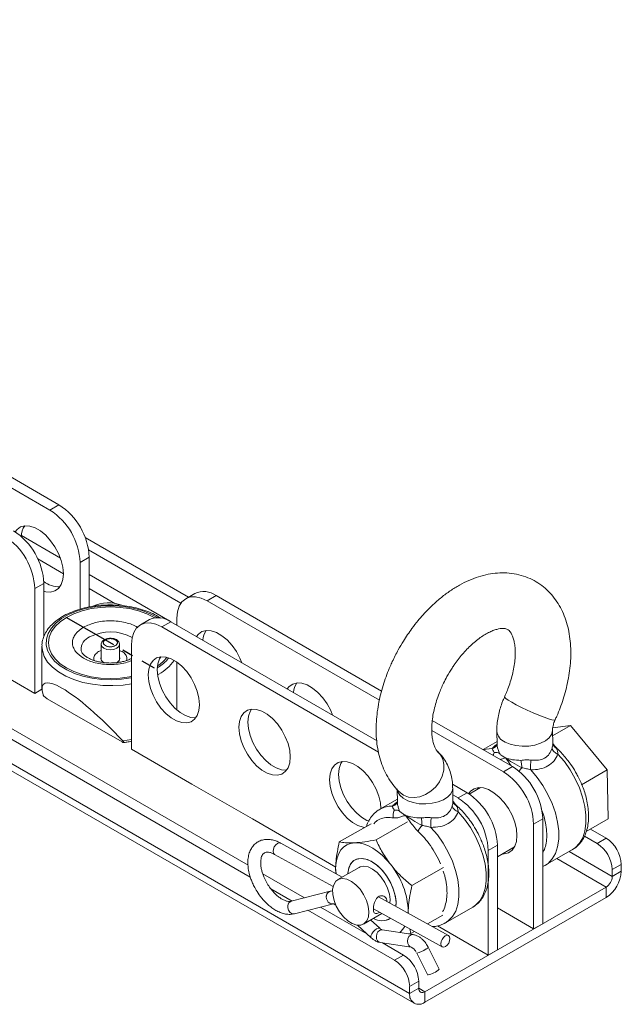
# Model space of a CAD drawing. Header units: millimetres. Extents: x 94 to 1460, y 10 to 342.
# Tile 7 of 7: x 1319 to 1460, y 70 to 300. Entities that reach past the tile are written whole.
import ezdxf

# ---------------------------------------------------------------- set-up
doc = ezdxf.new("R2010")
doc.units = ezdxf.units.MM
doc.linetypes.add('CENTERX2', pattern=[20.32, 12.7, -2.54, 2.54, -2.54])

msp = doc.modelspace()

# ---------------------------------------------------------------- linework, layer by layer
at = {"color": 7, "linetype": 'Continuous', "lineweight": 15}
for p, q in [((1328.38, 186.68), (1131.8, 300.16)), ((1326.26, 185.45), (1129.68, 298.93)), ((1097.15, 258.92), (1373.13, 99.6)), ((1093.62, 255.25), (1410.4, 72.37)), ((1094.65, 252.96), (1411.44, 70.08)), ((1119.24, 248.62), (1372.6, 102.36)), ((1326.26, 185.45), (1328.38, 186.68)), ((1334.5, 179.05), (1358.68, 165.1)), ((1335.31, 176.14), (1356.9, 163.67)), ((1333.33, 173.2), (1335.45, 174.43)), ((1333.33, 162.26), (1333.33, 173.2)), ((1335.45, 162.78), (1335.45, 174.43)), ((1322.72, 167.08), (1324.84, 168.3)), ((1324.84, 155.8), (1324.84, 168.3)), ((1322.72, 142.58), (1322.72, 167.08)), ((1360.15, 165.94), (1358.03, 164.72)), ((1363.03, 164.22), (1365.15, 165.45)), ((1403.31, 140.97), (1363.03, 164.22)), ((1403.82, 143.12), (1365.15, 165.45)), ((1288.07, 162.59), (1322.72, 142.58)), ((1349.54, 159.82), (1347.42, 158.6)), ((1350.65, 160.34), (1350.81, 160.25)), ((1352.42, 158.1), (1354.54, 159.33)), ((1402.68, 131.53), (1354.54, 159.33)), ((1355.96, 160.14), (1355.96, 158.51)), ((1403.09, 128.85), (1352.42, 158.1)), ((1324.4, 153.61), (1324.4, 143.71)), ((1338.25, 154.02), (1338.25, 150.37)), ((1342.55, 150.37), (1342.55, 154.02)), ((1345.35, 154.02), (1345.35, 129.52)), ((1355.96, 149.89), (1355.96, 138.7)), ((1322.72, 142.58), (1324.4, 143.55)), ((1325.65, 141.3), (1343.13, 131.21)), ((1434.44, 125.44), (1415.7, 136.26)), ((1432.32, 124.22), (1415.57, 133.89)), ((1430.81, 133.72), (1430.87, 130.5)), ((1443.87, 130.76), (1443.8, 133.97)), ((1443.83, 132.63), (1448.01, 135.05)), ((1448.01, 135.05), (1443.85, 134.53)), ((1456.6, 124.65), (1448.01, 135.05)), ((1430.85, 131.3), (1427.58, 129.41)), ((1345.35, 129.52), (1359.49, 121.36)), ((1432.32, 124.22), (1434.44, 125.44)), ((1450.59, 121.18), (1456.6, 124.65)), ((1456.83, 113.21), (1456.6, 124.65)), ((1359.49, 121.36), (1373.63, 113.19)), ((1407.47, 120.25), (1407.54, 117.03)), ((1423.84, 119.32), (1420.41, 121.3)), ((1420.53, 117.29), (1420.47, 120.5)), ((1426.93, 120.55), (1424.31, 119.03)), ((1426.44, 120.53), (1426.18, 120.11)), ((1407.52, 117.83), (1403.44, 115.47)), ((1408.15, 119.37), (1408.26, 119.27)), ((1421.72, 118.1), (1420.5, 118.8)), ((1421.72, 118.1), (1423.84, 119.32)), ((1373.63, 113.19), (1393.1, 101.95)), ((1439.39, 111.97), (1441.52, 113.2)), ((1441.52, 88.7), (1441.52, 113.2)), ((1451.69, 110.24), (1456.83, 113.21)), ((1401.36, 112.09), (1393.95, 107.81)), ((1409.9, 112.55), (1402.54, 108.3)), ((1439.39, 87.48), (1439.39, 111.97)), ((1452.69, 110.82), (1456.36, 108.7)), ((1451.28, 109.19), (1454.24, 107.48)), ((1454.24, 107.48), (1456.36, 108.7)), ((1394.64, 99.6), (1380.24, 107.53)), ((1428.79, 105.85), (1430.91, 107.07)), ((1430.91, 82.58), (1430.91, 107.07)), ((1430.91, 104.37), (1434.93, 106.69)), ((1442.12, 102.35), (1448.48, 106.03)), ((1378.79, 104.9), (1392.49, 97.36)), ((1428.79, 81.35), (1428.79, 105.85)), ((1393.09, 101.78), (1393.22, 100.38)), ((1398.56, 101.86), (1393.61, 99)), ((1397.57, 103.6), (1397.56, 103.59)), ((1418.33, 101.88), (1410.92, 97.6)), ((1441.52, 102.07), (1442.03, 102.34)), ((1459.9, 102.58), (1457.78, 101.36)), ((1457.78, 99.72), (1457.78, 101.36)), ((1459.9, 100.95), (1459.9, 102.58)), ((1376.04, 100.38), (1385.82, 94.73)), ((1457.78, 99.72), (1459.9, 100.95)), ((1377.94, 96.83), (1382.89, 93.97)), ((1413.94, 72.78), (1456.36, 97.27)), ((1456.36, 94.82), (1456.36, 97.27)), ((1391.8, 96.27), (1382.72, 93.93)), ((1419.47, 85.92), (1403.08, 94.95)), ((1413.94, 70.33), (1456.36, 94.82)), ((1383.46, 91.03), (1392.55, 93.36)), ((1389.53, 92.58), (1400.37, 86.33)), ((1393.11, 93.03), (1393.14, 92.99)), ((1401.96, 92.14), (1418.03, 83.29)), ((1405.81, 94.33), (1405.75, 93.48)), ((1407.22, 93.55), (1407.18, 92.69)), ((1418.78, 88.88), (1425.15, 92.55)), ((1430.91, 92.37), (1439.39, 87.48)), ((1386.6, 91.83), (1406.87, 80.13)), ((1399.61, 88.61), (1403.89, 91.08)), ((1410.04, 91.11), (1410.06, 91.56)), ((1410.06, 91.56), (1410.1, 91.08)), ((1418.12, 90.68), (1414.56, 88.63)), ((1398.18, 88.35), (1401.37, 85.41)), ((1403.4, 87.62), (1401.28, 89.57)), ((1405.56, 89.74), (1405.57, 89.74)), ((1416.95, 88.19), (1428.79, 81.35)), ((1439.39, 87.48), (1441.52, 88.7)), ((1403.94, 87.27), (1403.96, 87.26)), ((1411.23, 86.15), (1403.96, 87.26)), ((1410.71, 86.41), (1410.16, 86.31)), ((1410.46, 87.46), (1410.71, 86.41)), ((1411.52, 86.87), (1410.71, 86.41)), ((1403.51, 84.3), (1410.77, 83.18)), ((1404.03, 84.22), (1408.99, 81.35)), ((1414.73, 83.17), (1414.52, 83.59)), ((1417.32, 78.03), (1414.75, 83.17)), ((1406.87, 80.13), (1408.99, 81.35)), ((1412.07, 81.83), (1414.63, 76.69)), ((1428.79, 81.35), (1430.91, 82.58)), ((1412.52, 75.23), (1410.4, 74.01)), ((1410.4, 74.01), (1410.4, 72.37)), ((1412.52, 75.23), (1412.52, 73.6)), ((1410.4, 72.37), (1412.52, 73.6)), ((1413.94, 72.78), (1413.94, 70.33))]:
    msp.add_line(p, q, dxfattribs=at)
at = {"color": 8, "linetype": 'Continuous', "lineweight": 15}
for p, q in [((1319.58, 179.5), (1328.73, 174.22)), ((1323.43, 174.01), (1329.44, 170.55)), ((1335.45, 170.34), (1354.29, 159.46)), ((1335.45, 167.08), (1341.45, 163.61)), ((1338.25, 152.57), (1337.65, 152.34)), ((1351.71, 147.08), (1351.44, 146.92)), ((1343.3, 131.46), (1345.35, 131.76)), ((1444.63, 129.79), (1443.87, 130.81)), ((1421.3, 116.32), (1420.53, 117.34)), ((1444.84, 103.92), (1456.36, 97.27)), ((1447.67, 105.56), (1457.78, 99.72)), ((1412.52, 73.6), (1413.94, 72.78))]:
    msp.add_line(p, q, dxfattribs=at)
at = {"color": 7, "linetype": 'CENTERX2'}
msp.add_line((1330.15, 160.34), (1350.65, 148.51), dxfattribs=at)
at = {"color": 7, "linetype": 'Continuous', "lineweight": 15, "flags": 128}
for points in [[(1329.44, 170.55), (1329.31, 172.07), (1328.92, 173.67), (1328.29, 175.29), (1327.45, 176.85), (1326.43, 178.29), (1325.29, 179.55), (1324.06, 180.56), (1322.8, 181.28), (1321.57, 181.69), (1320.42, 181.76), (1319.41, 181.5), (1318.57, 180.91), (1318.12, 180.34)], [(1324.84, 166.46), (1325.29, 166.35), (1326.43, 166.27), (1327.45, 166.54), (1328.29, 167.13), (1328.92, 168.03), (1329.31, 169.18), (1329.44, 170.55)], [(1363.03, 164.22), (1361.65, 164.86), (1360.32, 165.16), (1359.1, 165.12), (1358.03, 164.72), (1357.15, 163.99), (1356.49, 162.95), (1356.09, 161.66), (1355.96, 160.14)], [(1350.81, 160.25), (1350.65, 160.34), (1348.92, 161.2), (1346.98, 161.88), (1344.88, 162.39), (1342.67, 162.69), (1340.4, 162.79), (1338.13, 162.69), (1335.92, 162.39), (1333.82, 161.88), (1331.88, 161.2), (1330.15, 160.34), (1328.67, 159.34), (1327.48, 158.22), (1326.61, 157.01), (1326.08, 155.73), (1325.9, 154.42), (1326.08, 153.11), (1326.61, 151.84), (1327.48, 150.62), (1328.67, 149.5), (1330.15, 148.51), (1331.88, 147.65), (1333.82, 146.97), (1335.92, 146.46), (1338.13, 146.16), (1340.4, 146.05), (1342.67, 146.16), (1344.88, 146.46), (1345.35, 146.56)], [(1345.35, 146.56), (1344.88, 146.46), (1342.67, 146.16), (1340.4, 146.05), (1338.13, 146.16), (1335.92, 146.46), (1333.82, 146.97), (1331.88, 147.65), (1330.15, 148.51), (1328.67, 149.5), (1327.48, 150.62), (1326.61, 151.84), (1326.08, 153.11), (1325.9, 154.42), (1326.08, 155.73), (1326.61, 157.01), (1327.48, 158.22), (1328.67, 159.34), (1330.15, 160.34), (1331.88, 161.2), (1333.82, 161.88), (1335.92, 162.39), (1338.13, 162.69), (1340.4, 162.79), (1342.67, 162.69), (1344.88, 162.39), (1346.98, 161.88), (1348.92, 161.2), (1350.65, 160.34), (1350.65, 160.34)], [(1352.42, 158.1), (1351.04, 158.74), (1349.71, 159.04), (1348.49, 158.99), (1347.42, 158.6), (1346.54, 157.87), (1345.89, 156.83), (1345.48, 155.53), (1345.35, 154.02)], [(1371.16, 149.73), (1370.72, 150.8), (1369.88, 152.36), (1368.86, 153.8), (1367.71, 155.06), (1366.48, 156.07), (1365.23, 156.79), (1364, 157.2), (1362.85, 157.27), (1361.83, 157.01), (1360.99, 156.41), (1360.55, 155.86)], [(1338.25, 151.13), (1338.15, 150.75), (1338.32, 150.25), (1338.81, 149.83), (1338.97, 149.75)], [(1341.79, 149.73), (1341.99, 149.83), (1342.48, 150.25), (1342.65, 150.75), (1342.55, 151.13)], [(1361.26, 139.93), (1361.13, 141.45), (1360.74, 143.06), (1360.11, 144.68), (1359.27, 146.24), (1358.25, 147.68), (1357.11, 148.93), (1355.88, 149.94), (1354.62, 150.67), (1353.39, 151.08), (1352.24, 151.15), (1351.23, 150.88), (1350.39, 150.29), (1349.76, 149.4), (1349.37, 148.24), (1349.24, 146.87), (1349.37, 145.35), (1349.76, 143.75), (1350.39, 142.13), (1351.23, 140.57), (1352.24, 139.13), (1353.39, 137.87), (1354.62, 136.86), (1355.88, 136.14), (1357.11, 135.73), (1358.25, 135.66), (1359.27, 135.92), (1360.11, 136.52), (1360.74, 137.41), (1361.13, 138.57), (1361.26, 139.93)], [(1352.19, 151.14), (1351.88, 150.62), (1351.49, 149.46), (1351.36, 148.1), (1351.49, 146.58), (1351.88, 144.97), (1352.51, 143.36), (1353.35, 141.79), (1354.36, 140.35), (1355.51, 139.1), (1356.74, 138.09), (1358, 137.36), (1359.23, 136.95), (1360.37, 136.88), (1360.42, 136.89)], [(1392.37, 137.49), (1391.93, 138.55), (1391.09, 140.12), (1390.07, 141.56), (1388.93, 142.81), (1387.7, 143.82), (1386.44, 144.55), (1385.21, 144.95), (1384.06, 145.03), (1383.05, 144.76), (1382.21, 144.17), (1381.77, 143.61)], [(1382.47, 127.69), (1382.34, 129.21), (1381.95, 130.81), (1381.32, 132.43), (1380.48, 133.99), (1379.47, 135.43), (1378.32, 136.69), (1377.09, 137.7), (1375.83, 138.42), (1374.6, 138.83), (1373.46, 138.9), (1372.44, 138.64), (1371.6, 138.04), (1370.97, 137.15), (1370.58, 135.99), (1370.45, 134.63), (1370.58, 133.11), (1370.97, 131.5), (1371.6, 129.88), (1372.44, 128.32), (1373.46, 126.88), (1374.6, 125.63), (1375.83, 124.62), (1377.09, 123.89), (1378.32, 123.48), (1379.47, 123.41), (1380.48, 123.68), (1381.32, 124.27), (1381.95, 125.16), (1382.34, 126.32), (1382.47, 127.69)], [(1373.41, 138.9), (1373.09, 138.37), (1372.7, 137.22), (1372.57, 135.85), (1372.7, 134.33), (1373.09, 132.73), (1373.72, 131.11), (1374.56, 129.55), (1375.58, 128.11), (1376.73, 126.85), (1377.95, 125.84), (1379.21, 125.12), (1380.44, 124.71), (1381.59, 124.64), (1381.64, 124.64)], [(1403.68, 115.61), (1403.55, 116.96), (1403.17, 118.56), (1402.54, 120.18), (1401.7, 121.75), (1400.68, 123.19), (1399.53, 124.44), (1398.3, 125.45), (1397.05, 126.18), (1395.82, 126.58), (1394.67, 126.66), (1393.65, 126.39), (1392.81, 125.8), (1392.18, 124.9), (1391.8, 123.75), (1391.66, 122.38), (1391.8, 120.86), (1392.18, 119.26), (1392.81, 117.64), (1393.65, 116.07), (1394.67, 114.64), (1395.82, 113.38), (1397.05, 112.37), (1398.3, 111.65), (1399.53, 111.24), (1399.81, 111.19)], [(1394.62, 126.65), (1394.3, 126.13), (1393.92, 124.97), (1393.79, 123.61), (1393.92, 122.09), (1394.3, 120.48), (1394.93, 118.86), (1395.77, 117.3), (1396.79, 115.86), (1397.94, 114.61), (1399.17, 113.6), (1400.42, 112.87), (1400.91, 112.67)], [(1435.5, 109.32), (1435.37, 110.84), (1434.98, 112.44), (1434.36, 114.06), (1433.52, 115.62), (1432.5, 117.06), (1431.35, 118.32), (1430.12, 119.33), (1428.87, 120.05), (1427.64, 120.46), (1426.49, 120.53), (1425.47, 120.27), (1424.63, 119.67), (1424.19, 119.11)], [(1432.06, 105.03), (1432.5, 105.04), (1433.52, 105.31), (1434.36, 105.9), (1434.98, 106.8), (1435.37, 107.95), (1435.5, 109.32)], [(1397.49, 107.62), (1396.55, 107.47), (1395.7, 107.13), (1394.95, 106.62), (1394.32, 105.94), (1393.81, 105.1), (1393.43, 104.11), (1393.19, 103), (1393.09, 101.78)], [(1405.97, 102.51), (1404.99, 103.67), (1403.94, 104.71), (1402.86, 105.61), (1401.75, 106.36), (1400.65, 106.95), (1399.55, 107.35), (1398.49, 107.58), (1397.49, 107.62)], [(1434.18, 106.26), (1434.62, 106.27), (1434.67, 106.27)], [(1395.92, 100.33), (1395.93, 100.48), (1396.16, 101.73), (1396.65, 102.74), (1397.37, 103.47), (1398.28, 103.88), (1399.35, 103.95), (1400.52, 103.69), (1401.74, 103.09), (1402.95, 102.2), (1404.1, 101.04), (1405.13, 99.68), (1405.99, 98.18), (1406.64, 96.61), (1407.06, 95.04), (1407.22, 93.55)], [(1395.93, 100.34), (1396.08, 101.38), (1396.49, 102.47), (1397.14, 103.29), (1398, 103.8), (1399.03, 103.97), (1400.18, 103.81), (1401.39, 103.31), (1402.61, 102.5), (1403.78, 101.41), (1404.85, 100.11), (1405.76, 98.64), (1406.48, 97.08), (1406.97, 95.51), (1407.21, 93.98), (1407.19, 92.68)], [(1393.09, 101.78), (1393.14, 100.47), (1393.14, 100.42)], [(1398.56, 101.86), (1398.79, 101.97), (1399.67, 102.14), (1400.67, 101.97), (1401.73, 101.46), (1402.78, 100.65), (1403.75, 99.59), (1404.59, 98.35), (1405.23, 97), (1405.65, 95.63), (1405.81, 94.33)], [(1400.86, 91.47), (1400.75, 90.31), (1400.38, 89.37), (1399.77, 88.71), (1398.97, 88.37), (1398.02, 88.37), (1396.98, 88.72), (1395.91, 89.38), (1394.9, 90.32), (1393.98, 91.48), (1393.24, 92.78), (1392.71, 94.16), (1392.42, 95.5), (1392.39, 96.75), (1392.63, 97.8), (1393.13, 98.61), (1393.84, 99.11), (1394.72, 99.28), (1395.72, 99.11), (1396.78, 98.6), (1397.83, 97.8), (1398.8, 96.74), (1399.64, 95.49), (1400.28, 94.15), (1400.7, 92.78), (1400.86, 91.47)], [(1418.71, 85.83), (1419.12, 85.98), (1419.47, 85.92), (1419.72, 85.65), (1419.81, 85.23), (1419.74, 84.71), (1419.53, 84.18), (1419.19, 83.71), (1418.79, 83.37), (1418.38, 83.23), (1418.03, 83.29), (1417.79, 83.55), (1417.69, 83.98), (1417.76, 84.5), (1417.97, 85.03), (1418.31, 85.5), (1418.71, 85.83)]]:
    msp.add_lwpolyline(points, dxfattribs=at)
at = {"color": 8, "linetype": 'Continuous', "lineweight": 15, "flags": 128}
for points in [[(1351.44, 160.29), (1351.4, 160.31), (1349.72, 161.21), (1347.82, 161.95), (1345.74, 162.52), (1343.54, 162.89), (1341.26, 163.07), (1338.96, 163.04), (1336.7, 162.82), (1334.53, 162.39), (1332.49, 161.78), (1330.64, 161), (1329.01, 160.06), (1327.65, 158.99), (1326.6, 157.81), (1325.86, 156.56), (1325.47, 155.25), (1325.42, 153.93), (1325.73, 152.61), (1326.38, 151.34), (1327.36, 150.14), (1328.65, 149.04), (1330.21, 148.07), (1332.01, 147.25), (1334, 146.59), (1336.15, 146.12), (1338.39, 145.84), (1340.69, 145.77), (1342.97, 145.89), (1345.2, 146.22), (1345.35, 146.25)], [(1345.35, 144.82), (1343.37, 144.53), (1341, 144.38), (1338.61, 144.43), (1336.26, 144.69), (1334, 145.14), (1331.89, 145.79), (1329.96, 146.61), (1328.27, 147.58), (1326.85, 148.69), (1325.73, 149.91), (1324.94, 151.22), (1324.5, 152.57), (1324.4, 153.6)], [(1342.55, 154), (1342.39, 153.54), (1341.92, 153.14), (1341.22, 152.87), (1340.4, 152.77), (1339.58, 152.87), (1338.88, 153.14), (1338.41, 153.54), (1338.25, 154.02), (1338.25, 154.02)], [(1432.6, 141.79), (1432.61, 141.7), (1432.87, 141.41), (1433.44, 141.01), (1434.28, 140.49), (1435.34, 139.91), (1436.58, 139.27), (1437.92, 138.63), (1439.3, 138.01), (1440.63, 137.45), (1441.84, 136.98), (1442.88, 136.62), (1443.68, 136.39), (1444.21, 136.31), (1444.42, 136.37)], [(1432.71, 131.19), (1433.89, 130.68), (1435.26, 130.34), (1436.74, 130.19), (1438.25, 130.23), (1439.7, 130.47), (1441.03, 130.89), (1442.16, 131.47), (1443.03, 132.18), (1443.58, 132.98), (1443.8, 133.82), (1443.8, 134)], [(1429.71, 129.66), (1428.26, 129.52), (1427.68, 129.35)], [(1408.26, 119.27), (1408.99, 118.76), (1410.15, 118.32), (1411.44, 118.19), (1412.79, 118.39), (1414.13, 118.89), (1415.38, 119.67), (1416.49, 120.69), (1417.39, 121.9), (1418.02, 123.23), (1418.37, 124.6), (1418.4, 125.95), (1418.12, 127.2), (1417.54, 128.29), (1417.03, 128.87)], [(1448.48, 106.03), (1449.14, 106.48), (1450.12, 107.5), (1450.87, 108.8), (1451.38, 110.36), (1451.63, 112.13), (1451.63, 114.07), (1451.36, 116.14), (1450.85, 118.29), (1450.09, 120.46), (1449.11, 122.6), (1447.93, 124.67), (1446.58, 126.6), (1445.09, 128.36)], [(1442.06, 102.32), (1442.78, 102.8), (1443.75, 103.83), (1444.5, 105.13), (1445.01, 106.69), (1445.27, 108.46), (1445.26, 110.4), (1445, 112.47), (1444.48, 114.61), (1443.73, 116.78), (1442.75, 118.93), (1441.57, 120.99), (1440.22, 122.93), (1438.73, 124.69)], [(1407.47, 120.22), (1407.61, 119.55), (1408.08, 118.75), (1408.87, 118.03), (1409.94, 117.44), (1411.22, 117.02), (1412.66, 116.77), (1414.16, 116.71), (1415.65, 116.86), (1417.05, 117.19), (1418.29, 117.69), (1419.29, 118.34), (1420.01, 119.1), (1420.4, 119.93), (1420.47, 120.5)], [(1425.15, 92.55), (1425.81, 93.01), (1426.78, 94.03), (1427.53, 95.33), (1428.04, 96.89), (1428.3, 98.66), (1428.29, 100.6), (1428.03, 102.67), (1427.51, 104.82), (1426.76, 106.99), (1425.78, 109.13), (1424.6, 111.19), (1423.25, 113.13), (1421.76, 114.89)], [(1418.72, 88.85), (1419.44, 89.33), (1420.42, 90.35), (1421.17, 91.66), (1421.68, 93.21), (1421.93, 94.99), (1421.93, 96.93), (1421.67, 99), (1421.15, 101.14), (1420.39, 103.31), (1419.41, 105.46), (1418.23, 107.52), (1416.88, 109.46), (1415.39, 111.22)], [(1379.48, 107.45), (1379.08, 107.11), (1378.74, 106.64), (1378.52, 106.11), (1378.46, 105.59), (1378.55, 105.17), (1378.79, 104.9)], [(1383.46, 91.03), (1383.27, 91), (1382.79, 91.08), (1382.35, 91.38), (1382.03, 91.85), (1381.87, 92.41), (1381.89, 92.99), (1382.1, 93.48), (1382.46, 93.82), (1382.72, 93.93)], [(1393.11, 93.03), (1393.03, 93.17), (1393.02, 93.27)], [(1401.37, 85.41), (1401.29, 85.56), (1401.32, 85.89), (1401.52, 86.31), (1401.84, 86.77), (1402.25, 87.19), (1402.68, 87.5), (1403.06, 87.67), (1403.34, 87.66), (1403.4, 87.62)], [(1403.51, 84.3), (1403.26, 84.38), (1402.9, 84.68), (1402.68, 85.15), (1402.61, 85.72), (1402.72, 86.29), (1402.98, 86.79), (1403.36, 87.13), (1403.79, 87.27), (1403.94, 87.27)], [(1410.79, 83.18), (1410.52, 83.27), (1410.17, 83.57), (1409.94, 84.04), (1409.88, 84.61), (1409.98, 85.18), (1410.24, 85.68), (1410.62, 86.02), (1411.05, 86.16), (1411.23, 86.15)]]:
    msp.add_lwpolyline(points, dxfattribs=at)
at = {"color": 7, "linetype": 'Continuous', "lineweight": 15}
for centre, radius, start, end in [((1320.1, 173.73), 15.37, 2.6055, 57.3945), ((1317.98, 172.5), 15.37, 2.6055, 57.3945), ((1309.49, 167.61), 15.37, 2.6055, 57.3945), ((1324.37, 179.07), 4.82, 146.1047, 177.8212), ((1307.37, 166.38), 15.37, 2.6055, 57.3945), ((1328.39, 173.13), 5.64, 230.7986, 272.1412), ((1362.22, 161.36), 5.03, 54.3824, 114.3072), ((1339.94, 155.19), 8.57, 68.7013, 115.0061), ((1351.61, 155.24), 5.03, 54.3824, 114.3072), ((1366.71, 154.63), 4.71, 145.9431, 175.2802), ((1346.24, 156.88), 9.44, 303.1911, 321.62), ((1387.92, 142.38), 4.71, 145.9431, 175.2802), ((1426.16, 112.5), 15.37, 2.6055, 57.3945), ((1424.04, 111.27), 15.37, 2.6055, 57.3945), ((1413.43, 105.15), 15.37, 2.6055, 57.3945), ((1415.56, 106.38), 15.37, 2.6055, 57.3945), ((1452.22, 102.23), 7.68, 2.6056, 57.3945), ((1450.1, 101.01), 7.68, 2.6056, 57.3945), ((1391.86, 91.01), 18.21, 1.7553, 39.1789), ((1452.22, 101.3), 7.68, 302.6055, 357.3945), ((1454.71, 99.86), 3.07, 302.6054, 357.3946), ((1403.89, 93.23), 3.83, 239.0919, 301.717), ((1403.9, 93.12), 3.74, 238.1723, 302.4373), ((1405.21, 90.15), 4.55, 309.2432, 333.3027), ((1404.85, 74.88), 7.68, 2.6056, 57.3945), ((1402.73, 73.66), 7.68, 2.6056, 57.3945), ((1413.72, 81.89), 5.27, 279.9935, 313.0373), ((1412.56, 72.02), 2.18, 170.786, 309.2033), ((1413.39, 73.46), 0.873, 170.786, 309.2033)]:
    msp.add_arc(centre, radius, start, end, dxfattribs=at)
at = {"color": 8, "linetype": 'Continuous', "lineweight": 15}
for centre, radius, start, end in [((1340.39, 146.59), 10.37, 60.4611, 117.8545), ((1336.81, 152.75), 3.27, 112.8434, 181.0519), ((1346.24, 157.16), 10.05, 300.7028, 321.3482), ((1346.65, 156.42), 10.63, 298.4519, 324.7926), ((1433.85, 134.03), 3.06, 185.8628, 248.0677), ((1406.17, 110.66), 5.53, 87.8525, 119.0757), ((1379.93, 106.89), 0.718, 63.9872, 128.4372), ((1392.31, 94.68), 1.33, 202.3286, 287.9266), ((1413.96, 83.68), 0.944, 287.4178, 327.8075), ((1410.91, 87.48), 5.76, 281.6412, 305.304)]:
    msp.add_arc(centre, radius, start, end, dxfattribs=at)
at = {"color": 7, "linetype": 'Continuous', "lineweight": 15}
for centre, major_axis, ratio, start_param, end_param in [((1340.4, 127.7), (-15.62, 17.08), 0.201946, 4.747578, 6.68264), ((1392.14, 94.8), (-0.46, 1.43), 0.814113, 1.750675, 3.090359)]:
    msp.add_ellipse(centre, major_axis=major_axis, ratio=ratio, start_param=start_param, end_param=end_param, dxfattribs=at)
for points, knots in [([(1444.42, 136.38), (1444.55, 136.67), (1444.97, 137.6), (1445.62, 139.21), (1446.33, 141.23), (1446.95, 143.37), (1447.46, 145.6), (1447.84, 147.89), (1448.07, 150.2), (1448.12, 152.51), (1447.99, 154.8), (1447.66, 157.03), (1447.13, 159.18), (1446.39, 161.22), (1445.43, 163.14), (1444.26, 164.89), (1442.88, 166.47), (1441.3, 167.85), (1439.52, 168.99), (1437.55, 169.88), (1435.41, 170.49), (1433.19, 170.78), (1430.95, 170.76), (1428.74, 170.46), (1426.5, 169.88), (1424.26, 169.03), (1422.05, 167.93), (1419.9, 166.6), (1417.83, 165.07), (1415.87, 163.37), (1414.05, 161.55), (1412.4, 159.67), (1411.04, 157.93), (1409.9, 156.31), (1408.82, 154.66), (1408.13, 153.44), (1407.74, 152.76)], [0, 0, 0, 0, 0.011503, 0.035893, 0.061145, 0.088165, 0.116288, 0.145262, 0.174892, 0.205043, 0.235601, 0.26642, 0.297354, 0.328254, 0.359002, 0.389559, 0.41999, 0.450466, 0.48125, 0.512674, 0.545076, 0.578844, 0.610094, 0.642122, 0.674857, 0.708083, 0.741512, 0.774873, 0.807897, 0.840416, 0.87216, 0.90244, 0.930672, 0.950856, 0.972531, 1, 1, 1, 1]), ([(1352.1, 160.2), (1351.79, 160.4), (1350.98, 160.94), (1349.41, 161.65), (1347.46, 162.33), (1345.37, 162.83), (1343.18, 163.15), (1340.93, 163.29), (1338.68, 163.24), (1336.46, 163.01), (1334.32, 162.59), (1332.29, 161.99), (1330.42, 161.23), (1328.74, 160.31), (1327.28, 159.24), (1326.09, 158.05), (1325.18, 156.75), (1324.62, 155.38), (1324.38, 154.31), (1324.42, 153.72), (1324.43, 153.6)], [0, 0, 0, 0, 0.035611, 0.095158, 0.154673, 0.214097, 0.273434, 0.332715, 0.391981, 0.451271, 0.510621, 0.570078, 0.629685, 0.689471, 0.749424, 0.80938, 0.868955, 0.927625, 0.985032, 1, 1, 1, 1]), ([(1419.12, 146.49), (1419.51, 147.16), (1420.06, 148.11), (1420.95, 149.43), (1421.74, 150.52), (1422.73, 151.74), (1423.79, 152.91), (1424.92, 154.01), (1426.07, 154.99), (1427.22, 155.84), (1428.34, 156.53), (1429.4, 157.07), (1430.37, 157.44), (1431.22, 157.67), (1431.95, 157.76), (1432.52, 157.76), (1432.96, 157.67), (1433.3, 157.53), (1433.6, 157.32), (1433.96, 156.92), (1434.3, 156.35), (1434.62, 155.56), (1434.88, 154.55), (1435.06, 153.34), (1435.12, 151.93), (1435.04, 150.38), (1434.82, 148.72), (1434.45, 146.99), (1433.97, 145.29), (1433.44, 143.77), (1432.98, 142.62), (1432.7, 142.01), (1432.59, 141.79)], [0, 0, 0, 0, 0.0411076, 0.0579479, 0.0857056, 0.1142706, 0.1445745, 0.1757616, 0.2074597, 0.2393869, 0.2713767, 0.3033729, 0.3354505, 0.3678404, 0.4009437, 0.4356302, 0.4735898, 0.518719, 0.5751075, 0.6140883, 0.6512851, 0.6870876, 0.722376, 0.7575487, 0.7927894, 0.8281898, 0.8636317, 0.8987581, 0.9326528, 0.9642238, 0.9869108, 1, 1, 1, 1]), ([(1340.4, 155.47), (1340.11, 155.45), (1339.72, 155.42), (1339.21, 155.25), (1338.84, 155.06), (1338.51, 154.76), (1338.28, 154.4), (1338.27, 154.14), (1338.27, 154.03)], [0, 0, 0, 0, 0.266972, 0.367189, 0.530032, 0.695195, 0.869887, 1, 1, 1, 1]), ([(1339.23, 153.75), (1339.1, 153.84), (1338.9, 153.99), (1338.77, 154.23), (1338.74, 154.42), (1338.77, 154.62), (1338.9, 154.86), (1339.2, 155.11), (1339.65, 155.29), (1340.06, 155.36), (1340.4, 155.38), (1340.74, 155.36), (1341.15, 155.29), (1341.59, 155.11), (1341.89, 154.86), (1342.03, 154.62), (1342.06, 154.42), (1342.03, 154.23), (1341.89, 153.99), (1341.59, 153.73), (1341.15, 153.56), (1340.74, 153.48), (1340.4, 153.46), (1340.06, 153.48), (1339.65, 153.56), (1339.39, 153.67), (1339.23, 153.75)], [0, 0, 0, 0, 0.059861, 0.092404, 0.125, 0.157544, 0.190139, 0.25, 0.309861, 0.342405, 0.375, 0.407544, 0.440139, 0.5, 0.559861, 0.592404, 0.625, 0.657544, 0.690139, 0.75, 0.809861, 0.842405, 0.875, 0.907543, 0.940139, 1, 1, 1, 1]), ([(1342.53, 153.99), (1342.53, 154.04), (1342.57, 154.27), (1342.38, 154.66), (1342.03, 155.01), (1341.62, 155.24), (1341.1, 155.42), (1340.67, 155.45), (1340.4, 155.47)], [0, 0, 0, 0, 0.055221, 0.262913, 0.462487, 0.605908, 0.75023, 1, 1, 1, 1]), ([(1340.4, 149.67), (1339.9, 149.69), (1339.2, 149.71), (1338.21, 149.85), (1337.4, 150.01), (1336.51, 150.27), (1335.7, 150.6), (1334.98, 150.98), (1334.4, 151.39), (1333.97, 151.81), (1333.69, 152.2), (1333.57, 152.49), (1333.56, 152.62), (1333.56, 152.67)], [0, 0, 0, 0, 0.131468, 0.184911, 0.272234, 0.360785, 0.453346, 0.54718, 0.641564, 0.736823, 0.834765, 0.940382, 1, 1, 1, 1]), ([(1407.74, 152.76), (1407.26, 151.85), (1406.58, 150.57), (1405.72, 148.63), (1405.03, 146.94), (1404.33, 144.91), (1403.7, 142.77), (1403.19, 140.54), (1402.81, 138.25), (1402.58, 135.94), (1402.53, 133.63), (1402.66, 131.35), (1402.99, 129.12), (1403.52, 126.97), (1404.27, 124.92), (1405.22, 123), (1406.4, 121.26), (1407.39, 120.05), (1408.05, 119.49), (1408.17, 119.39)], [0, 0, 0, 0, 0.077116, 0.108726, 0.161032, 0.215183, 0.273129, 0.333438, 0.395573, 0.459116, 0.523773, 0.589306, 0.655397, 0.721735, 0.788, 0.85394, 0.919469, 0.984728, 1, 1, 1, 1]), ([(1345.35, 150.75), (1345.28, 150.71), (1344.97, 150.53), (1344.26, 150.26), (1343.36, 150), (1342.46, 149.83), (1341.5, 149.7), (1340.8, 149.68), (1340.4, 149.67)], [0, 0, 0, 0, 0.056893, 0.264054, 0.469502, 0.621136, 0.781209, 1, 1, 1, 1]), ([(1417.03, 128.88), (1417.02, 128.88), (1416.92, 128.95), (1416.69, 129.24), (1416.35, 129.79), (1416.03, 130.58), (1415.77, 131.59), (1415.59, 132.81), (1415.54, 134.21), (1415.61, 135.76), (1415.83, 137.43), (1416.2, 139.15), (1416.68, 140.86), (1417.21, 142.37), (1417.76, 143.73), (1418.36, 145.06), (1418.85, 145.98), (1419.12, 146.49)], [0, 0, 0, 0, 0.009879, 0.092479, 0.171299, 0.247164, 0.32194, 0.396471, 0.471145, 0.546158, 0.62126, 0.695692, 0.767515, 0.834414, 0.882487, 0.935329, 1, 1, 1, 1]), ([(1324.66, 142.22), (1324.68, 142.17), (1324.72, 142.09), (1324.86, 141.92), (1325.03, 141.74), (1325.24, 141.57), (1325.45, 141.42), (1325.58, 141.34), (1325.65, 141.3)], [0, 0, 0, 0, 0.202231, 0.368712, 0.536106, 0.682912, 0.831547, 1, 1, 1, 1]), ([(1432.63, 141.78), (1432.52, 141.57), (1432.27, 141.08), (1431.9, 140.09), (1431.49, 138.84), (1431.12, 137.32), (1430.88, 135.74), (1430.78, 134.52), (1430.82, 133.84), (1430.82, 133.72)], [0, 0, 0, 0, 0.083896, 0.190885, 0.368357, 0.551457, 0.747523, 0.952013, 1, 1, 1, 1]), ([(1443.81, 133.99), (1443.81, 134.05), (1443.8, 134.19), (1443.85, 134.65), (1443.98, 135.19), (1444.16, 135.74), (1444.3, 136.13), (1444.41, 136.34), (1444.42, 136.37)], [0, 0, 0, 0, 0.1601567, 0.3968564, 0.620074, 0.7855701, 0.9720214, 1, 1, 1, 1]), ([(1343.13, 131.21), (1343.17, 131.19), (1343.29, 131.12), (1343.43, 131.06), (1343.53, 131.06), (1343.55, 131.11), (1343.5, 131.22), (1343.4, 131.35), (1343.32, 131.44), (1343.3, 131.46)], [0, 0, 0, 0, 0.1145584, 0.2934774, 0.443688, 0.5942238, 0.7389392, 0.9342729, 1, 1, 1, 1]), ([(1343.49, 131.07), (1343.75, 131.1), (1344.39, 131.17), (1344.99, 131.3), (1345.35, 131.37)], [0, 0, 0, 0, 0.4140066, 1, 1, 1, 1]), ([(1429.71, 129.66), (1429.74, 129.54), (1429.8, 129.3), (1430.04, 128.93), (1430.16, 128.73)], [0, 0, 0, 0, 0.486722, 1, 1, 1, 1]), ([(1430.86, 130.55), (1430.86, 130.56), (1430.86, 130.58), (1430.81, 130.47), (1430.77, 130.39)], [0, 0, 0, 0, 0.282214, 1, 1, 1, 1]), ([(1438.84, 126.96), (1439.41, 126.92), (1440.55, 126.85), (1442.03, 127.36), (1443.17, 128.37), (1443.53, 129.3), (1443.7, 129.77)], [0, 0, 0, 0, 0.251546, 0.500001, 0.748458, 1, 1, 1, 1]), ([(1443.7, 129.77), (1443.74, 129.61), (1443.81, 129.31), (1444.17, 128.89), (1444.6, 128.57), (1444.93, 128.43), (1445.09, 128.36)], [0, 0, 0, 0, 0.279788, 0.559559, 0.779761, 1, 1, 1, 1]), ([(1444.87, 129.67), (1444.66, 129.88), (1444.29, 130.25), (1443.99, 130.66), (1443.87, 130.83)], [0, 0, 0, 0, 0.566335, 1, 1, 1, 1]), ([(1443.89, 130.7), (1443.88, 130.72), (1443.87, 130.75), (1443.87, 130.78), (1443.87, 130.8)], [0, 0, 0, 0, 0.487449, 1, 1, 1, 1]), ([(1443.93, 130.76), (1443.97, 130.6), (1444.07, 130.19), (1444.42, 129.94), (1444.63, 129.79)], [0, 0, 0, 0, 0.408586, 1, 1, 1, 1]), ([(1445.09, 128.36), (1445.06, 128.63), (1444.99, 129.19), (1444.75, 129.58), (1444.63, 129.79)], [0, 0, 0, 0, 0.486199, 1, 1, 1, 1]), ([(1449.22, 124.17), (1448.83, 124.81), (1448.29, 125.7), (1447.38, 126.93), (1446.57, 127.93), (1445.68, 128.91), (1445.08, 129.46), (1444.83, 129.69)], [0, 0, 0, 0, 0.307135, 0.432186, 0.638549, 0.850985, 1, 1, 1, 1]), ([(1420.45, 120.5), (1420.44, 120.94), (1420.41, 121.94), (1420.13, 123.48), (1419.63, 125.09), (1418.88, 126.6), (1418.02, 127.88), (1417.32, 128.55), (1417.01, 128.84)], [0, 0, 0, 0, 0.138143, 0.319855, 0.502293, 0.684157, 0.865423, 1, 1, 1, 1]), ([(1431.4, 128.48), (1431.25, 128.59), (1430.95, 128.8), (1430.42, 128.75), (1430.16, 128.73)], [0, 0, 0, 0, 0.499535, 1, 1, 1, 1]), ([(1431.4, 128.48), (1431.58, 128.32), (1431.94, 127.99), (1432.51, 127.66), (1432.78, 127.5)], [0, 0, 0, 0, 0.512754, 1, 1, 1, 1]), ([(1432.78, 127.5), (1433.32, 127.33), (1434.38, 127), (1435.75, 126.93), (1436.43, 126.9)], [0, 0, 0, 0, 0.501946, 1, 1, 1, 1]), ([(1432.78, 127.5), (1433.32, 127.13), (1434.51, 126.3), (1435.88, 125.57), (1436.63, 125.17)], [0, 0, 0, 0, 0.456144, 1, 1, 1, 1]), ([(1436.43, 126.9), (1436.83, 126.95), (1437.64, 127.04), (1438.44, 126.99), (1438.84, 126.96)], [0, 0, 0, 0, 0.499782, 1, 1, 1, 1]), ([(1436.43, 126.9), (1436.49, 126.59), (1436.6, 126.03), (1436.62, 125.43), (1436.63, 125.17)], [0, 0, 0, 0, 0.558978, 1, 1, 1, 1]), ([(1438.84, 126.96), (1438.79, 126.76), (1438.71, 126.36), (1438.66, 125.71), (1438.67, 125.14), (1438.71, 124.84), (1438.73, 124.69)], [0, 0, 0, 0, 0.279788, 0.559558, 0.779759, 1, 1, 1, 1]), ([(1438.73, 124.69), (1439.45, 124.72), (1440.91, 124.78), (1442.79, 125.52), (1444.29, 126.73), (1444.83, 127.82), (1445.09, 128.36)], [0, 0, 0, 0, 0.247691, 0.5000003, 0.7523148, 1, 1, 1, 1]), ([(1436.63, 125.17), (1436.99, 125.1), (1437.68, 124.96), (1438.38, 124.78), (1438.73, 124.69)], [0, 0, 0, 0, 0.513802, 1, 1, 1, 1]), ([(1448.39, 106.01), (1448.55, 106.09), (1449.15, 106.39), (1449.99, 107.17), (1450.88, 108.31), (1451.54, 109.62), (1451.99, 111.09), (1452.23, 112.69), (1452.27, 114.36), (1452.12, 116.07), (1451.81, 117.75), (1451.37, 119.33), (1450.89, 120.71), (1450.35, 121.99), (1449.8, 123.12), (1449.39, 123.86), (1449.22, 124.17)], [0, 0, 0, 0, 0.031861, 0.118749, 0.200694, 0.284455, 0.369448, 0.454535, 0.538718, 0.621117, 0.70079, 0.774674, 0.839449, 0.892163, 0.954312, 1, 1, 1, 1]), ([(1403.51, 115.47), (1403.35, 115.39), (1402.76, 115.1), (1401.92, 114.33), (1401.05, 113.18), (1400.52, 112.22), (1400.34, 111.6), (1400.3, 111.47)], [0, 0, 0, 0, 0.100371, 0.384973, 0.653382, 0.927737, 1, 1, 1, 1]), ([(1406.37, 116.19), (1406.4, 116.07), (1406.46, 115.83), (1406.7, 115.46), (1406.82, 115.26)], [0, 0, 0, 0, 0.486722, 1, 1, 1, 1]), ([(1406.82, 115.26), (1406.76, 115.12), (1406.63, 114.84), (1406.54, 114.36), (1406.52, 113.89), (1406.58, 113.59), (1406.61, 113.44)], [0, 0, 0, 0, 0.25, 0.499999, 0.750001, 1, 1, 1, 1]), ([(1408.06, 115.01), (1407.91, 115.12), (1407.61, 115.33), (1407.09, 115.28), (1406.82, 115.26)], [0, 0, 0, 0, 0.499535, 1, 1, 1, 1]), ([(1407.53, 117.08), (1407.53, 117.09), (1407.53, 117.11), (1407.47, 117), (1407.43, 116.92)], [0, 0, 0, 0, 0.282214, 1, 1, 1, 1]), ([(1415.5, 113.49), (1416.07, 113.45), (1417.21, 113.38), (1418.7, 113.89), (1419.84, 114.9), (1420.19, 115.83), (1420.37, 116.3)], [0, 0, 0, 0, 0.251546, 0.499999, 0.748458, 1, 1, 1, 1]), ([(1420.37, 116.3), (1420.4, 116.14), (1420.48, 115.83), (1420.83, 115.42), (1421.27, 115.1), (1421.6, 114.96), (1421.76, 114.89)], [0, 0, 0, 0, 0.279788, 0.559559, 0.779761, 1, 1, 1, 1]), ([(1421.54, 116.19), (1421.33, 116.41), (1420.96, 116.78), (1420.66, 117.19), (1420.53, 117.36)], [0, 0, 0, 0, 0.56633, 1, 1, 1, 1]), ([(1420.55, 117.23), (1420.55, 117.24), (1420.54, 117.28), (1420.53, 117.31), (1420.53, 117.32)], [0, 0, 0, 0, 0.487449, 1, 1, 1, 1]), ([(1420.6, 117.29), (1420.64, 117.13), (1420.73, 116.72), (1421.09, 116.47), (1421.3, 116.32)], [0, 0, 0, 0, 0.408586, 1, 1, 1, 1]), ([(1421.76, 114.89), (1421.72, 115.16), (1421.66, 115.72), (1421.42, 116.11), (1421.3, 116.32)], [0, 0, 0, 0, 0.486199, 1, 1, 1, 1]), ([(1425.88, 110.7), (1425.49, 111.34), (1424.95, 112.23), (1424.05, 113.46), (1423.24, 114.46), (1422.35, 115.44), (1421.75, 115.99), (1421.5, 116.21)], [0, 0, 0, 0, 0.307135, 0.432186, 0.638549, 0.850985, 1, 1, 1, 1]), ([(1406.61, 113.44), (1406.95, 113.43), (1407.64, 113.4), (1408.52, 113.76), (1409.14, 113.94), (1409.45, 114.03)], [0, 0, 0, 0, 0.324553, 0.666644, 1, 1, 1, 1]), ([(1408.06, 115.01), (1408.25, 114.85), (1408.61, 114.52), (1409.17, 114.19), (1409.45, 114.03)], [0, 0, 0, 0, 0.512754, 1, 1, 1, 1]), ([(1409.45, 114.03), (1409.76, 113.6), (1410.4, 112.73), (1411.32, 111.38), (1412.03, 110.63), (1412.37, 110.27)], [0, 0, 0, 0, 0.33334, 0.675353, 1, 1, 1, 1]), ([(1409.45, 114.03), (1409.98, 113.86), (1411.04, 113.53), (1412.41, 113.46), (1413.09, 113.43)], [0, 0, 0, 0, 0.501946, 1, 1, 1, 1]), ([(1409.45, 114.03), (1409.99, 113.66), (1411.18, 112.83), (1412.55, 112.1), (1413.29, 111.7)], [0, 0, 0, 0, 0.456144, 1, 1, 1, 1]), ([(1413.09, 113.43), (1413.5, 113.48), (1414.3, 113.57), (1415.1, 113.52), (1415.5, 113.49)], [0, 0, 0, 0, 0.499782, 1, 1, 1, 1]), ([(1413.09, 113.43), (1413.15, 113.12), (1413.26, 112.56), (1413.29, 111.96), (1413.29, 111.7)], [0, 0, 0, 0, 0.558979, 1, 1, 1, 1]), ([(1415.5, 113.49), (1415.46, 113.29), (1415.37, 112.89), (1415.33, 112.24), (1415.33, 111.67), (1415.37, 111.37), (1415.39, 111.22)], [0, 0, 0, 0, 0.279788, 0.559558, 0.779759, 1, 1, 1, 1]), ([(1415.39, 111.22), (1416.12, 111.25), (1417.58, 111.31), (1419.45, 112.05), (1420.96, 113.26), (1421.49, 114.35), (1421.76, 114.89)], [0, 0, 0, 0, 0.247691, 0.5000003, 0.7523148, 1, 1, 1, 1]), ([(1413.29, 111.7), (1413.19, 111.58), (1412.97, 111.34), (1412.71, 110.97), (1412.49, 110.6), (1412.41, 110.38), (1412.37, 110.27)], [0, 0, 0, 0, 0.249999, 0.499998, 0.749997, 1, 1, 1, 1]), ([(1413.29, 111.7), (1413.65, 111.63), (1414.34, 111.49), (1415.05, 111.31), (1415.39, 111.22)], [0, 0, 0, 0, 0.513802, 1, 1, 1, 1]), ([(1425.06, 92.54), (1425.22, 92.62), (1425.81, 92.92), (1426.66, 93.7), (1427.55, 94.84), (1428.2, 96.15), (1428.66, 97.62), (1428.9, 99.22), (1428.94, 100.89), (1428.79, 102.6), (1428.47, 104.28), (1428.04, 105.86), (1427.55, 107.24), (1427.01, 108.52), (1426.47, 109.65), (1426.06, 110.39), (1425.88, 110.7)], [0, 0, 0, 0, 0.031861, 0.118749, 0.200694, 0.284455, 0.369448, 0.454535, 0.538718, 0.621117, 0.70079, 0.774674, 0.839449, 0.892163, 0.954312, 1, 1, 1, 1]), ([(1380.24, 107.52), (1380.19, 107.55), (1379.8, 107.79), (1379.06, 108.08), (1378.02, 108.37), (1376.97, 108.45), (1375.92, 108.31), (1374.92, 107.91), (1374.03, 107.23), (1373.33, 106.33), (1372.86, 105.27), (1372.59, 104.08), (1372.53, 102.83), (1372.64, 101.52), (1372.91, 100.27), (1373.26, 99.16), (1373.66, 98.14), (1374.08, 97.29), (1374.39, 96.75), (1374.49, 96.56)], [0, 0, 0, 0, 0.009798, 0.071533, 0.134338, 0.197916, 0.262363, 0.328777, 0.399763, 0.468453, 0.53896, 0.609993, 0.679401, 0.745365, 0.816053, 0.868438, 0.913866, 0.969919, 1, 1, 1, 1]), ([(1402.54, 108.3), (1401.63, 108.14), (1399.8, 107.81), (1398.26, 107.68), (1397.49, 107.62)], [0, 0, 0, 0, 0.495459, 1, 1, 1, 1]), ([(1402.54, 108.3), (1403.01, 107.31), (1403.95, 105.31), (1405.3, 103.45), (1405.97, 102.51)], [0, 0, 0, 0, 0.495458, 1, 1, 1, 1]), ([(1393.95, 107.81), (1393.63, 106.29), (1393.19, 104.21), (1393.11, 102.29), (1393.09, 101.78)], [0, 0, 0, 0, 0.7313663, 1, 1, 1, 1]), ([(1397.49, 107.62), (1397.39, 107.61), (1396.62, 107.57), (1395.34, 107.58), (1394.42, 107.73), (1393.95, 107.81)], [0, 0, 0, 0, 0.070099, 0.530789, 1, 1, 1, 1]), ([(1377.08, 98.09), (1376.84, 98.52), (1376.52, 99.11), (1376.15, 100.01), (1375.89, 100.77), (1375.68, 101.63), (1375.56, 102.47), (1375.54, 103.24), (1375.62, 103.92), (1375.78, 104.48), (1376.01, 104.9), (1376.29, 105.2), (1376.61, 105.36), (1377.07, 105.44), (1377.64, 105.38), (1378.23, 105.2), (1378.64, 104.97), (1378.8, 104.88)], [0, 0, 0, 0, 0.089234, 0.125391, 0.184432, 0.244201, 0.30661, 0.369843, 0.433509, 0.498041, 0.565017, 0.63923, 0.734964, 0.810834, 0.883145, 0.954524, 1, 1, 1, 1]), ([(1405.97, 102.51), (1406.07, 102.38), (1406.83, 101.43), (1408.41, 99.71), (1410.08, 98.31), (1410.92, 97.6)], [0, 0, 0, 0, 0.070098, 0.530788, 1, 1, 1, 1]), ([(1382.71, 93.94), (1382.59, 93.91), (1382.34, 93.86), (1381.79, 93.92), (1381.12, 94.14), (1380.39, 94.52), (1379.63, 95.06), (1378.93, 95.68), (1378.32, 96.34), (1377.7, 97.11), (1377.31, 97.72), (1377.08, 98.09)], [0, 0, 0, 0, 0.110353, 0.229688, 0.347483, 0.463365, 0.576245, 0.693305, 0.780485, 0.866065, 1, 1, 1, 1]), ([(1410.92, 97.6), (1410.6, 96.08), (1410.16, 94), (1410.08, 92.08), (1410.06, 91.56)], [0, 0, 0, 0, 0.7313663, 1, 1, 1, 1]), ([(1374.49, 96.56), (1374.81, 96.07), (1375.24, 95.38), (1375.98, 94.46), (1376.65, 93.72), (1377.48, 92.94), (1378.38, 92.24), (1379.35, 91.66), (1380.36, 91.21), (1381.4, 90.93), (1382.45, 90.84), (1383.13, 90.96), (1383.46, 91.03)], [0, 0, 0, 0, 0.135774, 0.190964, 0.281754, 0.374725, 0.473357, 0.575197, 0.679558, 0.785728, 0.893204, 1, 1, 1, 1]), ([(1391.08, 94.18), (1391.04, 94.28), (1390.95, 94.48), (1390.89, 94.8), (1390.89, 95.1), (1390.95, 95.47), (1391.12, 95.87), (1391.36, 96.05), (1391.48, 96.14)], [0, 0, 0, 0, 0.1410666, 0.277608, 0.4096293, 0.5371299, 0.7774884, 1, 1, 1, 1]), ([(1392.39, 96.35), (1392.18, 96.35), (1391.89, 96.34), (1391.64, 96.2), (1391.57, 96.16)], [0, 0, 0, 0, 0.716069, 1, 1, 1, 1]), ([(1401.92, 92.08), (1401.92, 92.3), (1401.93, 92.72), (1402.09, 93.46), (1402.36, 94.17), (1402.76, 94.76), (1403.28, 95.14), (1403.84, 95.25), (1404.38, 95.13), (1404.83, 94.79), (1405.04, 94.34), (1405.12, 94.01), (1405.09, 93.87), (1405.09, 93.84)], [0, 0, 0, 0, 0.101156, 0.202164, 0.307068, 0.415898, 0.520206, 0.61832, 0.718346, 0.825083, 0.933397, 0.987727, 1, 1, 1, 1]), ([(1392.56, 93.38), (1392.56, 93.38), (1392.55, 93.38), (1392.67, 93.34), (1392.87, 93.23), (1393.03, 93.09), (1393.11, 93.02)], [0, 0, 0, 0, 0.15222, 0.443958, 0.748167, 1, 1, 1, 1]), ([(1403.34, 91.38), (1403.3, 91.36), (1403.09, 91.21), (1402.74, 91.08), (1402.36, 91.04), (1402.1, 91.22), (1401.95, 91.58), (1401.93, 91.93), (1401.92, 92.08)], [0, 0, 0, 0, 0.038, 0.234466, 0.430583, 0.635598, 0.847451, 1, 1, 1, 1]), ([(1403.94, 87.27), (1403.95, 87.27), (1403.96, 87.26), (1403.83, 87.3), (1403.64, 87.42), (1403.47, 87.56), (1403.4, 87.62)], [0, 0, 0, 0, 0.1400985, 0.4360051, 0.7445589, 1, 1, 1, 1]), ([(1415.66, 88.02), (1416, 88.04), (1416.78, 88.08), (1417.82, 88.37), (1418.45, 88.73), (1418.69, 88.87)], [0, 0, 0, 0, 0.309933, 0.732947, 1, 1, 1, 1]), ([(1401.37, 85.42), (1401.52, 85.28), (1401.87, 84.98), (1402.47, 84.62), (1403.04, 84.37), (1403.4, 84.33), (1403.51, 84.32)], [0, 0, 0, 0, 0.235205, 0.535161, 0.855192, 1, 1, 1, 1]), ([(1414.52, 83.59), (1414.3, 83.94), (1413.98, 84.42), (1413.41, 85.01), (1412.91, 85.44), (1412.27, 85.83), (1411.7, 86.08), (1411.34, 86.11), (1411.23, 86.13)], [0, 0, 0, 0, 0.270076, 0.375496, 0.549172, 0.726017, 0.914704, 1, 1, 1, 1]), ([(1410.79, 83.18), (1410.79, 83.18), (1410.78, 83.18), (1410.9, 83.15), (1411.11, 83.03), (1411.34, 82.83), (1411.63, 82.53), (1411.82, 82.25), (1411.94, 82.07)], [0, 0, 0, 0, 0.080299, 0.250212, 0.427382, 0.582887, 0.730936, 1, 1, 1, 1])]:
    msp.add_open_spline(points, degree=3, knots=knots, dxfattribs=at)
at = {"color": 8, "linetype": 'Continuous', "lineweight": 15}
for points, knots in [([(1334.13, 158.04), (1335, 158.45), (1336.34, 159.07), (1338.59, 159.47), (1340.4, 159.58), (1342.22, 159.47), (1344.4, 159.05), (1346.11, 158.53), (1346.77, 157.96), (1346.82, 157.91)], [0, 0, 0, 0, 0.234908, 0.361364, 0.490502, 0.619641, 0.746096, 0.981005, 1, 1, 1, 1]), ([(1345.35, 150.29), (1344.89, 150.08), (1343.96, 149.66), (1342.21, 149.39), (1340.4, 149.27), (1338.58, 149.38), (1336.37, 149.78), (1333.98, 150.72), (1332.36, 152.1), (1331.66, 153.38), (1331.47, 154.42), (1331.66, 155.47), (1332.34, 156.76), (1333.43, 157.54), (1334.13, 158.04)], [0, 0, 0, 0, 0.06608, 0.13446, 0.204291, 0.274122, 0.342502, 0.469528, 0.596553, 0.664933, 0.734764, 0.804595, 0.872975, 1, 1, 1, 1]), ([(1337.65, 152.34), (1337.34, 152.12), (1336.87, 151.78), (1336.56, 151.21), (1336.49, 150.75), (1336.52, 150.43), (1336.6, 150.27), (1336.61, 150.26)], [0, 0, 0, 0, 0.373213, 0.574119, 0.779291, 0.984461, 1, 1, 1, 1]), ([(1344.19, 150.26), (1344.19, 150.27), (1344.28, 150.43), (1344.3, 150.75), (1344.24, 151.21), (1343.92, 151.77), (1343.39, 152.28), (1342.76, 152.5), (1342.55, 152.57)], [0, 0, 0, 0, 0.013091, 0.18612, 0.359147, 0.52858, 0.843323, 1, 1, 1, 1]), ([(1430.87, 130.67), (1430.79, 130.62), (1430.22, 130.25), (1429.94, 129.93), (1429.71, 129.66)], [0, 0, 0, 0, 0.140667, 1, 1, 1, 1]), ([(1430.79, 130.47), (1430.75, 130.39), (1430.62, 130.15), (1430.25, 129.84), (1429.89, 129.72), (1429.71, 129.66)], [0, 0, 0, 0, 0.199426, 0.599692, 1, 1, 1, 1]), ([(1430.89, 130.5), (1430.89, 130.4), (1430.88, 130.09), (1431.05, 129.39), (1431.28, 128.79), (1431.4, 128.48)], [0, 0, 0, 0, 0.197656, 0.580339, 1, 1, 1, 1]), ([(1443.7, 129.77), (1443.78, 130.08), (1443.89, 130.48), (1443.85, 130.71), (1443.84, 130.76)], [0, 0, 0, 0, 0.781083, 1, 1, 1, 1]), ([(1444.84, 129.69), (1444.83, 129.7), (1444.79, 129.76), (1444.7, 129.78), (1444.63, 129.79)], [0, 0, 0, 0, 0.156719, 1, 1, 1, 1]), ([(1430.16, 128.73), (1430.09, 128.59), (1429.99, 128.37), (1429.95, 128.13), (1429.93, 128.05)], [0, 0, 0, 0, 0.651294, 1, 1, 1, 1]), ([(1431.54, 127.12), (1431.65, 127.15), (1432.07, 127.28), (1432.48, 127.41), (1432.78, 127.5)], [0, 0, 0, 0, 0.265338, 1, 1, 1, 1]), ([(1432.78, 127.5), (1433.1, 127.07), (1433.55, 126.44), (1434.01, 125.81), (1434.15, 125.61)], [0, 0, 0, 0, 0.68971, 1, 1, 1, 1]), ([(1436.63, 125.17), (1436.52, 125.05), (1436.31, 124.81), (1436.08, 124.5), (1435.98, 124.31), (1435.94, 124.25)], [0, 0, 0, 0, 0.398793, 0.797584, 1, 1, 1, 1]), ([(1407.53, 117.2), (1407.45, 117.15), (1406.88, 116.78), (1406.61, 116.46), (1406.37, 116.19)], [0, 0, 0, 0, 0.140667, 1, 1, 1, 1]), ([(1407.45, 117), (1407.41, 116.92), (1407.28, 116.67), (1406.91, 116.37), (1406.55, 116.25), (1406.37, 116.19)], [0, 0, 0, 0, 0.199426, 0.599692, 1, 1, 1, 1]), ([(1407.56, 117.03), (1407.56, 116.93), (1407.55, 116.62), (1407.72, 115.92), (1407.95, 115.32), (1408.06, 115.01)], [0, 0, 0, 0, 0.197656, 0.580339, 1, 1, 1, 1]), ([(1420.37, 116.3), (1420.45, 116.61), (1420.55, 117.01), (1420.52, 117.24), (1420.51, 117.29)], [0, 0, 0, 0, 0.781083, 1, 1, 1, 1]), ([(1421.5, 116.22), (1421.5, 116.23), (1421.46, 116.29), (1421.37, 116.3), (1421.3, 116.32)], [0, 0, 0, 0, 0.156726, 1, 1, 1, 1]), ([(1441.15, 115.63), (1441.37, 115.07), (1441.86, 113.77), (1442.3, 111.78), (1442.51, 109.77), (1442.43, 107.96), (1442.12, 106.4), (1441.71, 105.59), (1441.52, 105.2)], [0, 0, 0, 0, 0.1414319, 0.3263604, 0.5053328, 0.6760553, 0.8467777, 1, 1, 1, 1]), ([(1402.02, 112.05), (1402.19, 112.25), (1402.68, 112.81), (1403.75, 113.32), (1405.11, 113.61), (1406.12, 113.5), (1406.61, 113.44)], [0, 0, 0, 0, 0.158972, 0.449886, 0.731433, 1, 1, 1, 1]), ([(1412.37, 110.27), (1412.87, 109.78), (1413.89, 108.78), (1415.31, 106.96), (1416.56, 104.92), (1417.35, 103.45), (1417.62, 102.69), (1417.63, 102.68)], [0, 0, 0, 0, 0.235232, 0.481833, 0.736639, 0.995756, 1, 1, 1, 1]), ([(1418.24, 100.98), (1418.3, 100.81), (1418.64, 99.91), (1418.96, 98.31), (1419.18, 96.3), (1419.1, 94.47), (1418.72, 92.91), (1418.41, 91.86), (1418.09, 91.53), (1418.09, 91.53)], [0, 0, 0, 0, 0.045314, 0.244956, 0.438168, 0.622474, 0.806779, 0.999992, 1, 1, 1, 1])]:
    msp.add_open_spline(points, degree=3, knots=knots, dxfattribs=at)

doc.saveas('drawing.dxf')
